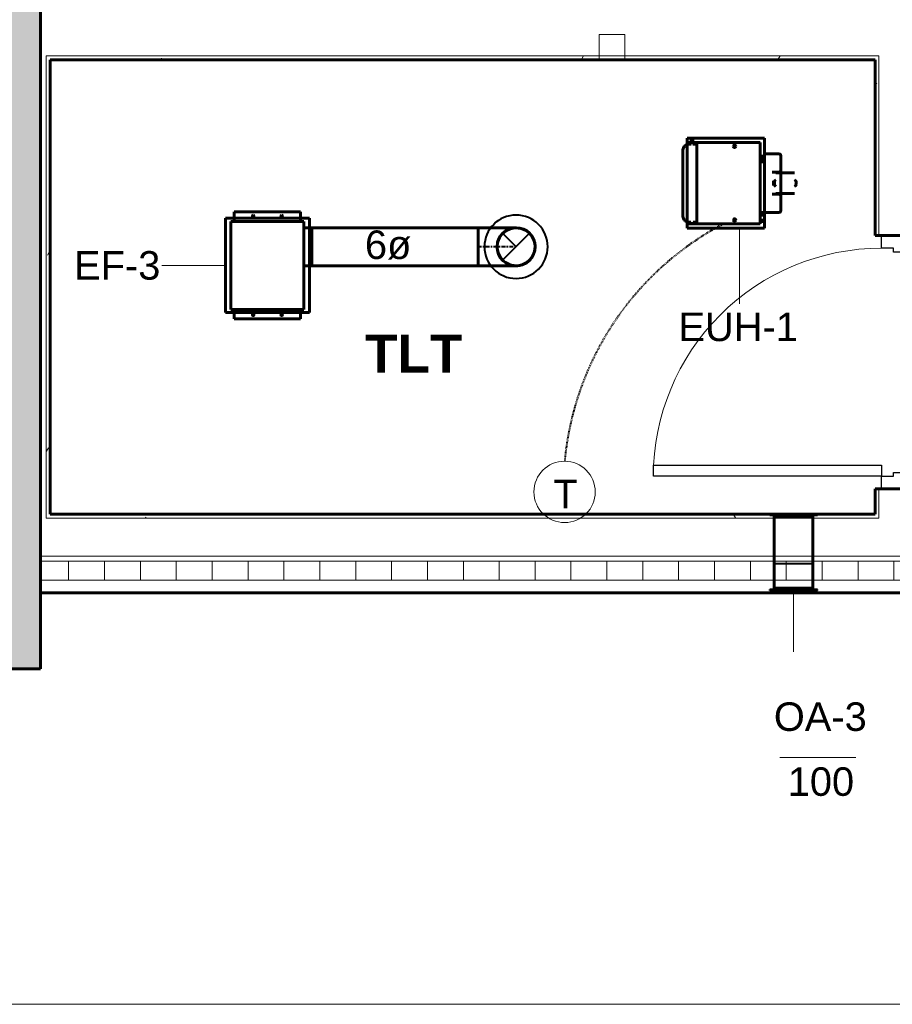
# Model space of a CAD drawing. Header units: inches. Extents: x -703 to 1762, y -443 to 551.
# Tile 6 of 15: x -166 to -29, y -65 to 91. Entities that reach past the tile are written whole.
import ezdxf

# ---------------------------------------------------------------- set-up
doc = ezdxf.new("R2010")
doc.units = ezdxf.units.IN
doc.header["$MEASUREMENT"] = 0
doc.linetypes.add('Center', pattern=[1.25, 0.25, -0.1875, 0.625, -0.1875])
doc.linetypes.add('Hidden 1_16_', pattern=[0.09375, 0.0625, -0.03125])
for name, color, linetype, lineweight in [('A-ANNO-NOTE', 131, 'Continuous', 9), ('A-AREA-IDEN', 2, 'Continuous', 9), ('A-DETL', 90, 'Continuous', 9), ('A-DOOR', 31, 'Continuous', 18), ('A-DOOR-FRAM', 31, 'Continuous', 30), ('A-WALL', 113, 'Continuous', 18), ('A-WALL-PATT', 111, 'Continuous', 60), ('G-ANNO-SYMB', 111, 'Continuous', 9), ('I-WALL', 2, 'Continuous', 18), ('L-SITE-WALL', 31, 'Continuous', 18), ('M-EQPM', 50, 'Continuous', 60), ('M-EQPM-IDEN', 50, 'Continuous', 9), ('M-HVAC-CDFF', 50, 'Continuous', 40), ('M-HVAC-CDFF-IDEN', 2, 'Continuous', 9), ('M-HVAC-DUCT', 70, 'Continuous', 60), ('M-HVAC-DUCT-ANNO', 70, 'Continuous', 40), ('M-HVAC-DUCT-CNTR', 70, 'Center', 40), ('M-HVAC-DUCT-IDEN', 70, 'Continuous', 9)]:
    doc.layers.add(name, color=color, linetype=linetype, lineweight=lineweight)
doc.styles.add('Arial', font='arial.ttf', dxfattribs={"height": 4.5})
doc.styles.add('Arial_B', font='arialbd.ttf', dxfattribs={"height": 6})
pattern_1 = [(0, (0, 0), (15.36, 3.84), [0.634, -10.886, 0.634, -10.886, -61.44]), (0, (0, 0), (15.36, 3.84), [-23.04, 0.634, -22.406, 0.634, -10.886, -26.88]), (0, (0, 0), (15.36, 3.84), [-57.6, 0.634, -7.046, 0.634, -18.566]), (120, (5.76, 1.92), (-11.00554, 11.38215), [0.634, -10.886, 0.634, -10.886, -61.44]), (120, (5.76, 1.92), (-11.00554, 11.38215), [-23.04, 0.634, -22.406, 0.634, -10.886, -26.88]), (120, (5.76, 1.92), (-11.00554, 11.38215), [-57.6, 0.634, -7.046, 0.634, -18.566]), (240, (7.68, 9.6), (-4.35446, -15.22215), [0.634, -10.886, 0.634, -10.886, -61.44]), (240, (7.68, 9.6), (-4.35446, -15.22215), [-23.04, 0.634, -22.406, 0.634, -10.886, -26.88]), (240, (7.68, 9.6), (-4.35446, -15.22215), [-57.6, 0.634, -7.046, 0.634, -18.566])]

# ---------------------------------------------------------------- blocks, each defined once
blk = doc.blocks.new('Door-Passage-Single-Flush - 36_ x 84_-580149-01_All_Mech_WORK')
at = {"layer": 'A-DOOR', "color": 50, "lineweight": 30}
for p, q in [((16.25, -2.875), (18, -2.875)), ((16.25, -38.875), (16.25, -2.875)), ((18, -2.875), (18, -38.875)), ((18, -38.875), (16.25, -38.875))]:
    blk.add_line(p, q, dxfattribs=at)
at = {"layer": 'A-DOOR', "color": 7, "lineweight": 9}
blk.add_arc((18, -2.875), 36, 180, 270, dxfattribs=at)
at = {"layer": 'A-DOOR-FRAM', "color": 50}
for p, q in [((-20, 2.875), (-18, 2.875)), ((-20, -2.875), (-20, 2.875)), ((-18, 2.875), (-18, 0.9375)), ((18, 2.875), (20, 2.875)), ((18, 0.9375), (18, 2.875)), ((20, 2.875), (20, -2.875)), ((-18, 0.9375), (-17.375, 0.9375)), ((-17.375, 0.9375), (-17.375, -0.9375)), ((17.375, 0.9375), (18, 0.9375)), ((17.375, -0.9375), (17.375, 0.9375)), ((-18, -0.9375), (-18, -2.875)), ((-17.375, -0.9375), (-18, -0.9375)), ((18, -0.9375), (17.375, -0.9375)), ((18, -2.875), (18, -0.9375)), ((-18, -2.875), (-20, -2.875)), ((20, -2.875), (18, -2.875))]:
    blk.add_line(p, q, dxfattribs=at)
blk = doc.blocks.new('ANG M_I Facility_HOST_REVISED_07082024_rvt-1-01_All_Mech_WORK')
at = {"layer": 'A-WALL-PATT', "lineweight": 9}
h = blk.add_hatch(dxfattribs=at)
h.set_pattern_fill('FP_1', style=0, pattern_type=2)
h.set_pattern_definition([(50, (0, 0), (13.77135, -1.20496), [1.44, -15.84]), (355, (0, 0), (-2.66442, 14.44218), [1.152, -12.672]), (100.451, (1.148, -0.1), (11.10708, 13.23737), [1.224, -13.462]), (46.184, (0, 3.84), (20.4913, -3.17785), [2.16, -23.76]), (96.636, (1.708, 3.575), (17.9459, 18.70315), [1.836, -20.193]), (351.184, (0, 3.84), (17.9454, 18.7026), [1.728, -19.008]), (21, (1.92, 2.88), (11.46052, -7.73037), [1.44, -15.84]), (326, (1.92, 2.88), (4.67135, 13.92315), [1.152, -12.672]), (71.451, (2.875, 2.236), (16.13207, 6.19284), [1.224, -13.462]), (37.5, (0, 0), (0.233123, 6.39175), [0.634, -11.885, 0.634, -12.23, -12.72]), (37.5, (0, 0), (0.233123, 6.39175), [-25.382, 0.634, -12.086]), (7.5, (0, 0), (5.05073, 7.57304), [0.634, -6.701, 0.634, -11.597, -4.848]), (7.5, (0, 0), (5.05073, 7.57304), [-19.565, 0.634, -4.214]), (327.5, (-4.282, 0), (10.24958, -0.43289), [0.634, -4.166, 0.634, -14.342, -19.872]), (327.5, (-4.282, 0), (10.24958, -0.43289), [-19.776, 0.634, -19.238]), (317.5, (-6.202, 0), (11.19739, 1.92214), [0.634, -5.606, 0.634, -9.312, -14.112]), (317.5, (-6.202, 0), (11.19739, 1.92214), [-16.186, 0.634, -13.478])])
h.paths.add_polyline_path([(-163.06, -11.66), (-183.06, -11.66), (-183.06, 468.34), (-163.06, 468.34)])
h = blk.add_hatch(dxfattribs=at)
h.set_pattern_fill('FP_2', style=0, pattern_type=2)
h.set_pattern_definition(pattern_1)
h.paths.add_polyline_path([(-31.31, 85.09), (-30.69, 85.09), (-30.69, 56.71), (-31.31, 56.71), (-31.31, 84.46)])
h.paths.add_polyline_path([(-30.69, 16.71), (-30.69, 12.71), (-31.31, 12.71), (-31.31, 16.71)])
h.paths.add_polyline_path([(-31.31, 93.09), (-31.31, 93.71), (-31.31, 135.03), (-30.69, 135.65), (-30.69, 134.77), (-30.69, 93.09)])
h = blk.add_hatch(dxfattribs=at)
h.set_pattern_fill('FP_2', style=0, pattern_type=2)
h.set_pattern_definition(pattern_1)
h.paths.add_polyline_path([(-162.19, 85.09), (-31.31, 85.09), (-31.31, 84.46), (-161.56, 84.46), (-162.19, 84.46)])
h = blk.add_hatch(dxfattribs=at)
h.set_pattern_fill('FP_2', style=0, pattern_type=2)
h.set_pattern_definition(pattern_1)
h.paths.add_polyline_path([(-162.19, 12.71), (-162.19, 84.46), (-161.56, 84.46), (-161.56, 12.71)])
h = blk.add_hatch(dxfattribs=at)
h.set_pattern_fill('FP_2', style=0, pattern_type=2)
h.set_pattern_definition(pattern_1)
h.paths.add_polyline_path([(54.56, 12.71), (55.19, 12.71), (90.94, 12.71), (90.94, 12.09), (54.56, 12.09)])
h.paths.add_polyline_path([(-24.69, 12.71), (-24.06, 12.71), (-2.06, 12.71), (-2.06, 12.09), (-24.69, 12.09)])
h.paths.add_polyline_path([(-30.69, 12.71), (-30.69, 12.09), (-162.19, 12.09), (-162.19, 12.71), (-161.56, 12.71), (-31.31, 12.71)])
h.paths.add_polyline_path([(48.56, 12.71), (48.56, 12.09), (43.94, 12.09), (43.94, 12.71), (47.94, 12.71)])
h.paths.add_polyline_path([(144.94, 12.09), (130.94, 12.09), (130.94, 12.71), (144.94, 12.71)])
h = blk.add_hatch(dxfattribs=at)
h.set_pattern_fill('FP_3', style=0, pattern_type=2)
h.set_pattern_definition([(0, (0, 0), (0, 5.666), []), (90, (0, 0), (-5.666, 3e-16), [])])
h.paths.add_polyline_path([(144.94, 2.34), (130.94, 2.34), (130.94, 5.34), (144.94, 5.34)])
h.paths.add_polyline_path([(90.94, 2.34), (43.94, 2.34), (43.94, 5.34), (90.94, 5.34)])
h.paths.add_polyline_path([(-2.06, 2.34), (-163.06, 2.34), (-163.06, 5.34), (-2.06, 5.34)])
at = {"layer": 'A-WALL', "color": 10}
for p, q in [((-31.31, 85.09), (-162.19, 85.09)), ((-162.19, 85.09), (-162.19, 84.46)), ((-162.19, 12.71), (-162.19, 84.46)), ((-31.31, 85.09), (-30.69, 85.09)), ((-30.69, 85.09), (-30.69, 56.71)), ((-30.69, 16.71), (-30.69, 12.71)), ((-162.19, 12.71), (-162.19, 12.09)), ((-30.69, 12.71), (-30.69, 12.09)), ((-30.69, 12.09), (-162.19, 12.09)), ((-2.06, 6.09), (-163.06, 6.09)), ((-2.06, 5.34), (-163.06, 5.34)), ((-2.06, 2.34), (-163.06, 2.34)), ((-163.06, 0.34), (-163.06, 0.34))]:
    blk.add_line(p, q, dxfattribs=at)
at = {"layer": 'A-WALL', "color": 250, "lineweight": 60}
for p, q in [((-163.06, 12.71), (-163.06, 12.09)), ((-31.31, 12.71), (-161.56, 12.71)), ((-163.06, 12.09), (-163.06, 0.34)), ((-163.06, 0.34), (-2.06, 0.34))]:
    blk.add_line(p, q, dxfattribs=at)
at = {"layer": 'I-WALL', "color": 250, "lineweight": 60}
for p, q in [((-163.06, 93.71), (-163.06, 85.09)), ((-163.06, 85.09), (-163.06, 84.46)), ((-163.06, 84.46), (-163.06, 12.71)), ((-161.56, 84.46), (-31.31, 84.46)), ((-161.56, 12.71), (-161.56, 84.46)), ((-31.31, 84.46), (-31.31, 56.71)), ((-31.31, 56.71), (-24.06, 56.71)), ((-24.06, 16.71), (-31.31, 16.71)), ((-31.31, 16.71), (-31.31, 12.71))]:
    blk.add_line(p, q, dxfattribs=at)
at = {"layer": 'I-WALL', "color": 10}
for p, q in [((-74.89, 88.46), (-74.89, 84.46)), ((-74.89, 88.46), (-74.89, 88.46)), ((-74.89, 88.46), (-70.83, 88.46)), ((-70.83, 88.46), (-70.83, 84.46)), ((-70.83, 88.46), (-70.83, 88.46)), ((-161.56, 84.46), (-161.56, 84.46)), ((-70.83, 84.46), (-74.89, 84.46)), ((-74.89, 84.46), (-74.89, 84.46)), ((-70.83, 84.46), (-70.83, 84.46)), ((-31.31, 84.46), (-31.31, 84.46)), ((-31.31, 56.71), (-31.31, 56.71)), ((-31.31, 16.71), (-31.31, 16.71)), ((-161.56, 12.71), (-161.56, 12.71)), ((-31.31, 12.71), (-31.31, 12.71))]:
    blk.add_line(p, q, dxfattribs=at)
at = {"layer": 'L-SITE-WALL', "color": 250, "lineweight": 60}
for p, q in [((-163.06, -11.66), (-163.06, 468.34)), ((-183.06, -11.66), (-163.06, -11.66))]:
    blk.add_line(p, q, dxfattribs=at)
at = {"layer": 'L-SITE-WALL', "color": 10}
blk.add_line((-163.06, -11.66), (-163.06, -11.66), dxfattribs=at)
at = {"layer": 'A-DOOR', "color": 10, "lineweight": 18, "rotation": 269.9999999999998}
blk.add_blockref('Door-Passage-Single-Flush - 36_ x 84_-580149-01_All_Mech_WORK', (-27.44, 36.71), dxfattribs=at)
blk = doc.blocks.new('Modine-Horizontal_Unit_Heater-HER-All_Models - HER  30-50-2912695-01_All_Mech_WORK')
at = {"layer": 'M-EQPM'}
for p, q in [((5.48, 4.73), (5.48, 1.8)), ((7.13, 4.73), (7.13, 4.73)), ((7.13, 4.73), (7.13, 4.73)), ((7.13, 4.73), (7.13, 4.73)), ((7.13, 4.73), (7.13, 4.73)), ((8.78, 1.8), (8.78, 4.73)), ((2.51, 2.3), (2.51, 0)), ((2.79, 2.59), (2.8, 2.59)), ((5.39, 2.29), (5.39, 1.19)), ((7.13, 2.59), (7.13, 2.59)), ((7.13, 2.59), (7.13, 2.59)), ((7.13, 2.59), (7.13, 2.59)), ((7.13, 2.59), (7.13, 2.59)), ((7.13, 1.8), (7.13, 1.8)), ((7.13, 1.8), (7.13, 1.8)), ((7.13, 1.8), (7.13, 1.8)), ((7.13, 1.8), (7.13, 1.8)), ((8.86, 1.19), (8.86, 2.29)), ((11.45, 2.59), (11.46, 2.59)), ((11.74, 0), (11.74, 2.3)), ((6.97, 1.55), (6.97, 1.19)), ((7.13, 1.55), (7.13, 1.55)), ((7.13, 1.55), (7.13, 1.55)), ((7.13, 1.19), (7.13, 1.19)), ((7.13, 1.19), (7.13, 1.19)), ((7.13, 1.19), (7.13, 1.19)), ((7.13, 1.19), (7.13, 1.19)), ((7.29, 1.19), (7.29, 1.55)), ((14.25, 0), (0, 0)), ((0, 0), (0, -12.25)), ((0, -12.25), (0, 0)), ((0, 0), (14.25, 0)), ((0, 0), (0, 0)), ((13.55, -0.7), (0.7, -0.7)), ((0.7, -0.7), (0.7, -0.7)), ((0.7, -0.7), (13.55, -0.7)), ((0.7, -12.25), (0.7, -0.7)), ((0.7, -12.25), (0.7, -0.7)), ((2.63, 0), (2.63, -0.25)), ((2.63, 0), (3.99, 0)), ((3.99, 0), (2.63, 0)), ((2.63, -0.25), (3.99, -0.25)), ((3.99, -0.25), (2.63, -0.25)), ((3.99, -0.25), (3.99, 0)), ((7.13, 0), (7.13, 0)), ((7.13, 0), (7.13, 0)), ((11.52, 0), (11.52, -0.25)), ((11.52, 0), (12.39, 0)), ((12.39, 0), (11.52, 0)), ((11.52, -0.25), (12.39, -0.25)), ((12.39, -0.25), (11.52, -0.25)), ((12.39, -0.25), (12.39, 0)), ((12.77, 0), (12.77, -0.25)), ((12.77, 0), (13.41, 0)), ((13.41, 0), (12.77, 0)), ((12.77, -0.25), (13.41, -0.25)), ((13.41, -0.25), (12.77, -0.25)), ((13.41, -0.25), (13.41, 0)), ((13.55, -0.7), (13.55, -0.7)), ((13.55, -0.7), (13.55, -12.25)), ((13.55, -12.25), (13.55, -0.7)), ((14.25, -12.25), (14.25, 0)), ((14.25, 0), (14.25, -12.25)), ((14.25, 0), (14.25, 0)), ((0.99, -10.72), (0.99, -10.71)), ((0.99, -10.71), (13.27, -10.71)), ((0.99, -10.71), (0.99, -11.23)), ((0.99, -10.72), (0.99, -10.71)), ((0.99, -10.71), (13.27, -10.71)), ((0.99, -10.71), (0.99, -11.23)), ((0.99, -10.72), (0.99, -10.71)), ((0.99, -10.71), (13.27, -10.71)), ((0.99, -10.71), (0.99, -11.23)), ((0.99, -10.72), (0.99, -10.71)), ((0.99, -10.71), (13.27, -10.71)), ((0.99, -10.71), (0.99, -11.23)), ((0.99, -11.23), (0.99, -10.72)), ((0.99, -10.72), (13.27, -10.72)), ((0.99, -11.23), (0.99, -10.72)), ((0.99, -10.72), (13.27, -10.72)), ((0.99, -11.23), (0.99, -10.72)), ((0.99, -10.72), (13.27, -10.72)), ((0.99, -11.23), (0.99, -10.72)), ((0.99, -10.72), (13.27, -10.72)), ((13.27, -10.71), (13.27, -10.72)), ((13.27, -11.23), (13.27, -10.71)), ((13.27, -10.71), (13.27, -10.72)), ((13.27, -11.23), (13.27, -10.71)), ((13.27, -10.71), (13.27, -10.72)), ((13.27, -11.23), (13.27, -10.71)), ((13.27, -10.71), (13.27, -10.72)), ((13.27, -11.23), (13.27, -10.71)), ((13.27, -10.72), (13.27, -11.23)), ((13.27, -10.72), (13.27, -11.23)), ((13.27, -10.72), (13.27, -11.23)), ((13.27, -10.72), (13.27, -11.23)), ((0, -12.25), (14.25, -12.25)), ((14.25, -12.25), (0, -12.25)), ((0, -12.25), (0, -12.25)), ((0.31, -11.34), (0.31, -11.6)), ((0.31, -11.6), (0.31, -11.34)), ((0.31, -11.34), (0.31, -11.34)), ((0.99, -11.34), (0.31, -11.34)), ((0.31, -11.34), (0.99, -11.34)), ((0.31, -11.34), (0.31, -11.6)), ((0.31, -11.6), (0.31, -11.34)), ((0.31, -11.34), (0.31, -11.34)), ((0.99, -11.34), (0.31, -11.34)), ((0.31, -11.34), (0.99, -11.34)), ((0.31, -11.34), (0.31, -11.6)), ((0.31, -11.6), (0.31, -11.34)), ((0.31, -11.34), (0.31, -11.34)), ((0.99, -11.34), (0.31, -11.34)), ((0.31, -11.34), (0.99, -11.34)), ((0.31, -11.34), (0.31, -11.6)), ((0.31, -11.6), (0.31, -11.34)), ((0.31, -11.34), (0.31, -11.34)), ((0.99, -11.34), (0.31, -11.34)), ((0.31, -11.34), (0.99, -11.34)), ((0.31, -11.6), (0.31, -11.6)), ((0.31, -11.6), (0.99, -11.6)), ((0.99, -11.6), (0.31, -11.6)), ((0.31, -11.6), (0.31, -11.6)), ((0.31, -11.6), (0.99, -11.6)), ((0.99, -11.6), (0.31, -11.6)), ((0.31, -11.6), (0.31, -11.6)), ((0.31, -11.6), (0.99, -11.6)), ((0.99, -11.6), (0.31, -11.6)), ((0.31, -11.6), (0.31, -11.6)), ((0.31, -11.6), (0.99, -11.6)), ((0.99, -11.6), (0.31, -11.6)), ((0.7, -12.25), (13.55, -12.25)), ((13.55, -12.25), (0.7, -12.25)), ((0.7, -12.25), (0.7, -12.25)), ((0.99, -11.23), (0.99, -11.34)), ((0.99, -11.34), (0.99, -11.23)), ((0.99, -11.23), (0.99, -11.34)), ((0.99, -11.34), (0.99, -11.23)), ((0.99, -11.23), (0.99, -11.34)), ((0.99, -11.34), (0.99, -11.23)), ((0.99, -11.23), (0.99, -11.34)), ((0.99, -11.34), (0.99, -11.23)), ((0.99, -11.34), (0.99, -11.34)), ((0.99, -11.34), (0.99, -11.34)), ((0.99, -11.34), (0.99, -11.34)), ((0.99, -11.34), (0.99, -11.34)), ((0.99, -11.6), (0.99, -11.71)), ((0.99, -11.71), (0.99, -11.6)), ((0.99, -11.6), (0.99, -11.6)), ((0.99, -11.6), (0.99, -11.71)), ((0.99, -11.71), (0.99, -11.6)), ((0.99, -11.6), (0.99, -11.6)), ((0.99, -11.6), (0.99, -11.71)), ((0.99, -11.71), (0.99, -11.6)), ((0.99, -11.6), (0.99, -11.6)), ((0.99, -11.6), (0.99, -11.71)), ((0.99, -11.71), (0.99, -11.6)), ((0.99, -11.6), (0.99, -11.6)), ((0.99, -11.71), (0.99, -11.91)), ((0.99, -11.91), (0.99, -11.71)), ((0.99, -11.71), (0.99, -11.91)), ((0.99, -11.91), (0.99, -11.71)), ((0.99, -11.71), (0.99, -11.91)), ((0.99, -11.91), (0.99, -11.71)), ((0.99, -11.71), (0.99, -11.91)), ((0.99, -11.91), (0.99, -11.71)), ((13.27, -11.27), (13.27, -11.23)), ((13.27, -11.23), (13.27, -11.27)), ((13.27, -11.27), (13.27, -11.23)), ((13.27, -11.23), (13.27, -11.27)), ((13.27, -11.27), (13.27, -11.23)), ((13.27, -11.23), (13.27, -11.27)), ((13.27, -11.27), (13.27, -11.23)), ((13.27, -11.23), (13.27, -11.27)), ((13.52, -11.37), (13.27, -11.27)), ((13.27, -11.27), (13.52, -11.37)), ((13.27, -11.27), (13.27, -11.27)), ((13.52, -11.37), (13.27, -11.27)), ((13.27, -11.27), (13.52, -11.37)), ((13.27, -11.27), (13.27, -11.27)), ((13.52, -11.37), (13.27, -11.27)), ((13.27, -11.27), (13.52, -11.37)), ((13.27, -11.27), (13.27, -11.27)), ((13.52, -11.37), (13.27, -11.27)), ((13.27, -11.27), (13.52, -11.37)), ((13.27, -11.27), (13.27, -11.27)), ((13.27, -11.67), (13.52, -11.57)), ((13.52, -11.57), (13.27, -11.67)), ((13.27, -11.67), (13.52, -11.57)), ((13.52, -11.57), (13.27, -11.67)), ((13.27, -11.67), (13.52, -11.57)), ((13.52, -11.57), (13.27, -11.67)), ((13.27, -11.67), (13.52, -11.57)), ((13.52, -11.57), (13.27, -11.67)), ((13.27, -11.71), (13.27, -11.67)), ((13.27, -11.67), (13.27, -11.71)), ((13.27, -11.67), (13.27, -11.67)), ((13.27, -11.71), (13.27, -11.67)), ((13.27, -11.67), (13.27, -11.71)), ((13.27, -11.67), (13.27, -11.67)), ((13.27, -11.71), (13.27, -11.67)), ((13.27, -11.67), (13.27, -11.71)), ((13.27, -11.67), (13.27, -11.67)), ((13.27, -11.71), (13.27, -11.67)), ((13.27, -11.67), (13.27, -11.71)), ((13.27, -11.67), (13.27, -11.67)), ((13.27, -11.91), (13.27, -11.71)), ((13.27, -11.71), (13.27, -11.91)), ((13.27, -11.91), (13.27, -11.71)), ((13.27, -11.71), (13.27, -11.91)), ((13.27, -11.91), (13.27, -11.71)), ((13.27, -11.71), (13.27, -11.91)), ((13.27, -11.91), (13.27, -11.71)), ((13.27, -11.71), (13.27, -11.91)), ((13.52, -11.37), (13.52, -11.57)), ((13.52, -11.57), (13.52, -11.37)), ((13.52, -11.37), (13.52, -11.37)), ((13.52, -11.37), (13.52, -11.57)), ((13.52, -11.57), (13.52, -11.37)), ((13.52, -11.37), (13.52, -11.37)), ((13.52, -11.37), (13.52, -11.57)), ((13.52, -11.57), (13.52, -11.37)), ((13.52, -11.37), (13.52, -11.37)), ((13.52, -11.37), (13.52, -11.57)), ((13.52, -11.57), (13.52, -11.37)), ((13.52, -11.37), (13.52, -11.37)), ((13.52, -11.57), (13.52, -11.57)), ((13.52, -11.57), (13.52, -11.57)), ((13.52, -11.57), (13.52, -11.57)), ((13.52, -11.57), (13.52, -11.57)), ((13.55, -12.25), (13.55, -12.25)), ((14.25, -12.25), (14.25, -12.25)), ((1.99, -12.91), (1.99, -12.92)), ((1.99, -12.92), (1.99, -12.91)), ((1.99, -12.91), (12.27, -12.91)), ((1.99, -12.91), (1.99, -12.91)), ((1.99, -12.91), (1.99, -12.92)), ((1.99, -12.92), (1.99, -12.91)), ((1.99, -12.91), (12.27, -12.91)), ((1.99, -12.91), (1.99, -12.91)), ((1.99, -12.91), (1.99, -12.92)), ((1.99, -12.92), (1.99, -12.91)), ((1.99, -12.91), (12.27, -12.91)), ((1.99, -12.91), (1.99, -12.91)), ((1.99, -12.91), (1.99, -12.92)), ((1.99, -12.92), (1.99, -12.91)), ((1.99, -12.91), (12.27, -12.91)), ((1.99, -12.91), (1.99, -12.91)), ((1.99, -12.92), (12.27, -12.92)), ((1.99, -12.92), (12.27, -12.92)), ((1.99, -12.92), (12.27, -12.92)), ((1.99, -12.92), (12.27, -12.92)), ((12.27, -12.92), (12.27, -12.91)), ((12.27, -12.91), (12.27, -12.92)), ((12.27, -12.91), (12.27, -12.91)), ((12.27, -12.92), (12.27, -12.91)), ((12.27, -12.91), (12.27, -12.92)), ((12.27, -12.91), (12.27, -12.91)), ((12.27, -12.92), (12.27, -12.91)), ((12.27, -12.91), (12.27, -12.92)), ((12.27, -12.91), (12.27, -12.91)), ((12.27, -12.92), (12.27, -12.91)), ((12.27, -12.91), (12.27, -12.92)), ((12.27, -12.91), (12.27, -12.91))]:
    blk.add_line(p, q, dxfattribs=at)
at = {"layer": 'M-EQPM', "flags": 128}
for points in [[(6.62, 4.73), (6.75, 4.93), (6.93, 4.98)], [(6.93, 4.98), (7.01, 4.98), (7.13, 4.98)], [(7.13, 4.98), (6.96, 4.98), (6.93, 4.98)], [(7.32, 4.98), (7.24, 4.98), (7.13, 4.98)], [(7.13, 4.98), (7.29, 4.98), (7.32, 4.98)], [(7.32, 4.98), (7.54, 4.89), (7.63, 4.73)], [(2.51, 2.3), (2.6, 2.51), (2.79, 2.59)], [(2.79, 2.59), (2.89, 2.59), (3.16, 2.59), (3.61, 2.59), (4.21, 2.59), (4.93, 2.59), (5.75, 2.59), (6.63, 2.59), (7.13, 2.59)], [(7.13, 2.59), (6.23, 2.59), (5.37, 2.59), (4.59, 2.59), (3.92, 2.59), (3.39, 2.59), (3.02, 2.59), (2.82, 2.59), (2.79, 2.59)], [(5.14, 2.59), (5.33, 2.46), (5.39, 2.29)], [(6.93, 1.55), (6.71, 1.64), (6.62, 1.8)], [(11.46, 2.59), (11.36, 2.59), (11.09, 2.59), (10.64, 2.59), (10.04, 2.59), (9.32, 2.59), (8.5, 2.59), (7.62, 2.59), (7.13, 2.59)], [(7.13, 2.59), (8.02, 2.59), (8.88, 2.59), (9.66, 2.59), (10.33, 2.59), (10.86, 2.59), (11.23, 2.59), (11.43, 2.59), (11.46, 2.59)], [(7.63, 1.8), (7.5, 1.6), (7.33, 1.55)], [(8.86, 2.29), (8.95, 2.5), (9.11, 2.59)], [(11.46, 2.59), (11.66, 2.5), (11.74, 2.3)], [(6.93, 1.55), (7.01, 1.55), (7.13, 1.55)], [(7.13, 1.55), (6.96, 1.55), (6.93, 1.55)], [(7.33, 1.55), (7.24, 1.55), (7.13, 1.55)], [(7.13, 1.55), (7.29, 1.55), (7.33, 1.55)]]:
    blk.add_lwpolyline(points, dxfattribs=at)
at = {"layer": 'M-EQPM'}
for centre, radius, start, end in [((1.31, -4.75), 0.188, 90, 270), ((1.31, -4.75), 0.187, 90, 270), ((1.31, -4.75), 0.188, 270, 90), ((1.31, -4.75), 0.187, 270, 90), ((12.94, -4.75), 0.188, 90, 270), ((12.94, -4.75), 0.187, 90, 270), ((12.94, -4.75), 0.188, 270, 90), ((12.94, -4.75), 0.188, 270, 90)]:
    blk.add_arc(centre, radius, start, end, dxfattribs=at)
for points, knots in [([(0.99, -11.91), (0.99, -11.99), (1, -12.14), (1.1, -12.42), (1.28, -12.64), (1.46, -12.76), (1.53, -12.8), (1.58, -12.82), (1.65, -12.85), (1.73, -12.88), (1.84, -12.9), (1.93, -12.91), (1.99, -12.91)], [0, 0, 0, 0, 0.142857, 0.285714, 0.571429, 0.678571, 0.705357, 0.732143, 0.785714, 0.839286, 0.892857, 1, 1, 1, 1]), ([(1.99, -12.91), (1.91, -12.91), (1.79, -12.89), (1.65, -12.85), (1.51, -12.79), (1.35, -12.69), (1.17, -12.51), (1.05, -12.3), (1, -12.08), (0.99, -11.97), (0.99, -11.91)], [0, 0, 0, 0, 0.142857, 0.214286, 0.285714, 0.428571, 0.571429, 0.785714, 0.892857, 1, 1, 1, 1]), ([(0.99, -11.91), (0.99, -11.99), (1, -12.14), (1.1, -12.42), (1.28, -12.64), (1.46, -12.76), (1.53, -12.8), (1.58, -12.82), (1.65, -12.85), (1.73, -12.88), (1.84, -12.9), (1.93, -12.91), (1.99, -12.91)], [0, 0, 0, 0, 0.142857, 0.285714, 0.571429, 0.678571, 0.705357, 0.732143, 0.785714, 0.839286, 0.892857, 1, 1, 1, 1]), ([(1.99, -12.91), (1.91, -12.91), (1.79, -12.89), (1.65, -12.85), (1.51, -12.79), (1.35, -12.69), (1.17, -12.51), (1.05, -12.3), (1, -12.08), (0.99, -11.97), (0.99, -11.91)], [0, 0, 0, 0, 0.142857, 0.214286, 0.285714, 0.428571, 0.571429, 0.785714, 0.892857, 1, 1, 1, 1]), ([(0.99, -11.91), (0.99, -11.99), (1, -12.14), (1.1, -12.42), (1.28, -12.64), (1.46, -12.76), (1.53, -12.8), (1.58, -12.82), (1.65, -12.85), (1.73, -12.88), (1.84, -12.9), (1.93, -12.91), (1.99, -12.91)], [0, 0, 0, 0, 0.142857, 0.285714, 0.571429, 0.678571, 0.705357, 0.732143, 0.785714, 0.839286, 0.892857, 1, 1, 1, 1]), ([(1.99, -12.91), (1.91, -12.91), (1.79, -12.89), (1.65, -12.85), (1.51, -12.79), (1.35, -12.69), (1.17, -12.51), (1.05, -12.3), (1, -12.08), (0.99, -11.97), (0.99, -11.91)], [0, 0, 0, 0, 0.142857, 0.214286, 0.285714, 0.428571, 0.571429, 0.785714, 0.892857, 1, 1, 1, 1]), ([(0.99, -11.91), (0.99, -11.99), (1, -12.14), (1.1, -12.42), (1.28, -12.64), (1.46, -12.76), (1.53, -12.8), (1.58, -12.82), (1.65, -12.85), (1.73, -12.88), (1.84, -12.9), (1.93, -12.91), (1.99, -12.91)], [0, 0, 0, 0, 0.142857, 0.285714, 0.571429, 0.678571, 0.705357, 0.732143, 0.785714, 0.839286, 0.892857, 1, 1, 1, 1]), ([(1.99, -12.91), (1.91, -12.91), (1.79, -12.89), (1.65, -12.85), (1.51, -12.79), (1.35, -12.69), (1.17, -12.51), (1.05, -12.3), (1, -12.08), (0.99, -11.97), (0.99, -11.91)], [0, 0, 0, 0, 0.142857, 0.214286, 0.285714, 0.428571, 0.571429, 0.785714, 0.892857, 1, 1, 1, 1]), ([(12.27, -12.91), (12.34, -12.91), (12.46, -12.89), (12.6, -12.85), (12.74, -12.79), (12.9, -12.69), (13.08, -12.51), (13.23, -12.25), (13.26, -12.02), (13.27, -11.91)], [0, 0, 0, 0, 0.142857, 0.214286, 0.285714, 0.428571, 0.571429, 0.785714, 1, 1, 1, 1]), ([(13.27, -11.91), (13.26, -11.99), (13.25, -12.14), (13.15, -12.42), (12.97, -12.64), (12.79, -12.76), (12.72, -12.8), (12.67, -12.82), (12.6, -12.85), (12.52, -12.88), (12.41, -12.9), (12.32, -12.91), (12.27, -12.91)], [0, 0, 0, 0, 0.142857, 0.285714, 0.571429, 0.678571, 0.705357, 0.732143, 0.785714, 0.839286, 0.892857, 1, 1, 1, 1]), ([(12.27, -12.91), (12.34, -12.91), (12.46, -12.89), (12.6, -12.85), (12.74, -12.79), (12.9, -12.69), (13.08, -12.51), (13.23, -12.25), (13.26, -12.02), (13.27, -11.91)], [0, 0, 0, 0, 0.142857, 0.214286, 0.285714, 0.428571, 0.571429, 0.785714, 1, 1, 1, 1]), ([(13.27, -11.91), (13.26, -11.99), (13.25, -12.14), (13.15, -12.42), (12.97, -12.64), (12.79, -12.76), (12.72, -12.8), (12.67, -12.82), (12.6, -12.85), (12.52, -12.88), (12.41, -12.9), (12.32, -12.91), (12.27, -12.91)], [0, 0, 0, 0, 0.142857, 0.285714, 0.571429, 0.678571, 0.705357, 0.732143, 0.785714, 0.839286, 0.892857, 1, 1, 1, 1]), ([(12.27, -12.91), (12.34, -12.91), (12.46, -12.89), (12.6, -12.85), (12.74, -12.79), (12.9, -12.69), (13.08, -12.51), (13.23, -12.25), (13.26, -12.02), (13.27, -11.91)], [0, 0, 0, 0, 0.142857, 0.214286, 0.285714, 0.428571, 0.571429, 0.785714, 1, 1, 1, 1]), ([(13.27, -11.91), (13.26, -11.99), (13.25, -12.14), (13.15, -12.42), (12.97, -12.64), (12.79, -12.76), (12.72, -12.8), (12.67, -12.82), (12.6, -12.85), (12.52, -12.88), (12.41, -12.9), (12.32, -12.91), (12.27, -12.91)], [0, 0, 0, 0, 0.142857, 0.285714, 0.571429, 0.678571, 0.705357, 0.732143, 0.785714, 0.839286, 0.892857, 1, 1, 1, 1]), ([(12.27, -12.91), (12.34, -12.91), (12.46, -12.89), (12.6, -12.85), (12.74, -12.79), (12.9, -12.69), (13.08, -12.51), (13.23, -12.25), (13.26, -12.02), (13.27, -11.91)], [0, 0, 0, 0, 0.142857, 0.214286, 0.285714, 0.428571, 0.571429, 0.785714, 1, 1, 1, 1]), ([(13.27, -11.91), (13.26, -11.99), (13.25, -12.14), (13.15, -12.42), (12.97, -12.64), (12.79, -12.76), (12.72, -12.8), (12.67, -12.82), (12.6, -12.85), (12.52, -12.88), (12.41, -12.9), (12.32, -12.91), (12.27, -12.91)], [0, 0, 0, 0, 0.142857, 0.285714, 0.571429, 0.678571, 0.705357, 0.732143, 0.785714, 0.839286, 0.892857, 1, 1, 1, 1])]:
    blk.add_open_spline(points, degree=3, knots=knots, dxfattribs=at)
blk = doc.blocks.new('SP-B_LOD200_AllSizes - SP-B110-2901370-01_All_Mech_WORK')
at = {"layer": 'M-EQPM', "color": 30}
for p, q in [((-9.5, -4.53), (-9.5, 8.72)), ((-9.5, 8.72), (5.38, 8.72)), ((5.38, 8.72), (-9.5, 8.72)), ((-9.5, 8.72), (-9.5, -4.53)), ((-9.5, 8.72), (-9.5, 8.72)), ((4.88, 7.85), (-9, 7.85)), ((-9, 7.85), (-9, -3.65)), ((-9, -3.65), (-9, 7.85)), ((-9, 7.85), (4.88, 7.85)), ((-9, 7.85), (-9, 7.85)), ((4.88, -3.65), (4.88, 7.85)), ((4.88, 7.85), (4.88, -3.65)), ((4.88, 7.85), (4.88, 7.85)), ((5.38, 8.72), (5.38, -4.53)), ((5.38, -4.53), (5.38, 8.72)), ((5.38, 8.72), (5.38, 8.72)), ((-10.5, 7.35), (-10.5, 7.35)), ((-10.5, 7.35), (-9, 7.35)), ((-9, 7.35), (-10.5, 7.35)), ((-10.5, -3.15), (-10.5, 7.35)), ((-10.5, 7.35), (-10.5, -3.15)), ((-9, 7.35), (-9, 7.35)), ((-9, 7.35), (-9, -3.15)), ((-9, 7.35), (-9, -3.15)), ((6.38, 7.35), (4.88, 7.35)), ((4.88, 7.35), (4.88, 7.35)), ((4.88, 7.35), (6.38, 7.35)), ((4.88, 7.35), (4.88, -3.15)), ((4.88, 7.35), (4.88, -3.15)), ((6.38, 7.35), (6.38, 7.35)), ((6.38, -3.15), (6.38, 7.35)), ((6.38, 7.35), (6.38, -3.15)), ((-10.5, -3.15), (-9, -3.15)), ((-9, -3.15), (-10.5, -3.15)), ((-10.5, -3.15), (-10.5, -3.15)), ((5.38, -4.53), (-9.5, -4.53)), ((-9.5, -4.53), (5.38, -4.53)), ((-9.5, -4.53), (-9.5, -4.53)), ((-9, -3.15), (-9, -3.15)), ((-9, -3.65), (4.88, -3.65)), ((4.88, -3.65), (-9, -3.65)), ((-9, -3.65), (-9, -3.65)), ((-2.12, -3.65), (-2.12, -4.9)), ((-2.12, -3.65), (3.88, -3.65)), ((3.88, -3.65), (-2.12, -3.65)), ((3.88, -4.9), (3.88, -3.65)), ((6.38, -3.15), (4.88, -3.15)), ((4.88, -3.15), (4.88, -3.15)), ((4.88, -3.15), (6.38, -3.15)), ((4.88, -3.65), (4.88, -3.65)), ((5.38, -4.53), (5.38, -4.53)), ((6.38, -3.15), (6.38, -3.15)), ((-2.12, -4.9), (3.88, -4.9)), ((3.88, -4.9), (-2.12, -4.9))]:
    blk.add_line(p, q, dxfattribs=at)
for centre, start, end in [((-9.87, 4.35), 0, 180), ((-9.87, 4.35), 0, 180), ((-9.87, 4.35), 180, 360), ((-9.87, 4.35), 180, 360), ((5.75, 4.35), 0, 180), ((5.75, 4.35), 0, 180), ((5.75, 4.35), 180, 360), ((5.75, 4.35), 180, 360), ((-9.87, -0.15), 0, 180), ((-9.87, -0.15), 0, 180), ((-9.87, -0.15), 180, 360), ((-9.87, -0.15), 180, 360), ((5.75, -0.15), 0, 180), ((5.75, -0.15), 0, 180), ((5.75, -0.15), 180, 360), ((5.75, -0.15), 180, 360)]:
    blk.add_arc(centre, 0.125, start, end, dxfattribs=at)
blk = doc.blocks.new('6 in Generic Roof Cap - 6 in Generic Roof Cap-3080708-01_All_Mech_WORK')
at = {"layer": 'M-HVAC-CDFF', "color": 3}
for radius, start, end in [(5, 360, 180), (5, 0, 180), (3, 360, 180), (3, 0, 180), (5, 180, 360), (5, 180, 360), (3, 180, 360), (3, 180, 360)]:
    blk.add_arc((0, 0), radius, start, end, dxfattribs=at)
blk = doc.blocks.new('Round Elbow - 1 D-3075479-01_All_Mech_WORK')
at = {"layer": 'M-HVAC-DUCT', "color": 30}
for p, q in [((-93.99, 57.94), (-93.99, 54.94)), ((-93.99, 54.94), (-93.99, 57.94)), ((-93.99, 54.94), (-93.99, 51.94)), ((-93.99, 51.94), (-93.99, 54.94))]:
    blk.add_line(p, q, dxfattribs=at)
at = {"layer": 'M-HVAC-DUCT', "color": 30, "flags": 128}
for points in [[(-93.99, 57.94), (-92.93, 57.94), (-91.91, 57.94), (-90.95, 57.94), (-90.09, 57.94), (-89.35, 57.94), (-88.75, 57.94), (-88.32, 57.94), (-88.06, 57.94), (-87.99, 57.94)], [(-90.99, 54.94), (-90.9, 55.68), (-90.62, 56.38), (-90.18, 56.98), (-89.61, 57.46), (-88.94, 57.78), (-88.2, 57.93), (-87.99, 57.94)], [(-87.99, 57.94), (-87.25, 57.84), (-86.55, 57.57), (-85.94, 57.13), (-85.46, 56.56), (-85.14, 55.88), (-85, 55.15), (-84.99, 54.94)], [(-87.99, 51.94), (-88.73, 52.03), (-89.43, 52.3), (-90.03, 52.74), (-90.51, 53.32), (-90.84, 53.99), (-90.98, 54.73), (-90.99, 54.94)], [(-84.99, 54.94), (-85.08, 54.2), (-85.36, 53.5), (-85.79, 52.89), (-86.37, 52.41), (-87.04, 52.09), (-87.78, 51.95), (-87.99, 51.94)], [(-87.99, 51.94), (-88.08, 51.94), (-88.36, 51.94), (-88.81, 51.94), (-89.43, 51.94), (-90.18, 51.94), (-91.06, 51.94), (-92.03, 51.94), (-93.05, 51.94), (-93.99, 51.94)]]:
    blk.add_lwpolyline(points, dxfattribs=at)
at = {"layer": 'M-HVAC-DUCT', "color": 30}
for start, end in [(90, 180), (0, 90), (180, 270), (270, 360)]:
    blk.add_arc((-87.99, 54.94), 3, start, end, dxfattribs=at)
blk = doc.blocks.new('Louver - Storm Resistant - Standard-3237735-01_All_Mech_WORK')
at = {"layer": 'M-HVAC-CDFF'}
for p, q in [((-47.91, 12.71), (-40.41, 12.71)), ((-40.41, 12.71), (-47.91, 12.71)), ((-47.91, 12.71), (-47.91, 12.71)), ((-47.91, 12.71), (-47.91, 12.59)), ((-47.91, 12.59), (-47.91, 12.71)), ((-47.91, 12.59), (-47.91, 12.59)), ((-47.91, 12.59), (-40.41, 12.59)), ((-40.41, 12.59), (-47.91, 12.59)), ((-47.29, 12.59), (-41.04, 12.59)), ((-41.04, 12.59), (-47.29, 12.59)), ((-47.29, 12.59), (-47.29, 12.59)), ((-47.29, 12.59), (-47.29, 0.84)), ((-47.29, 0.84), (-47.29, 12.59)), ((-47.16, 12.71), (-47.16, 12.71)), ((-47.16, 12.71), (-41.16, 12.71)), ((-41.16, 12.71), (-47.16, 12.71)), ((-47.16, 12.71), (-47.16, 12.59)), ((-47.16, 12.59), (-47.16, 12.71)), ((-47.16, 12.59), (-47.16, 12.59)), ((-47.16, 12.59), (-41.16, 12.59)), ((-41.16, 12.59), (-47.16, 12.59)), ((-47.16, 12.59), (-47.16, 0.84)), ((-47.16, 0.84), (-47.16, 12.59)), ((-47.16, 12.59), (-41.16, 12.59)), ((-41.16, 12.59), (-47.16, 12.59)), ((-47.16, 12.59), (-47.16, 12.59)), ((-41.16, 12.71), (-41.16, 12.71)), ((-41.16, 12.59), (-41.16, 12.71)), ((-41.16, 12.59), (-41.16, 12.71)), ((-41.16, 12.59), (-41.16, 12.59)), ((-41.16, 0.84), (-41.16, 12.59)), ((-41.16, 0.84), (-41.16, 12.59)), ((-41.16, 12.59), (-41.16, 12.59)), ((-41.04, 12.59), (-41.04, 12.59)), ((-41.04, 0.84), (-41.04, 12.59)), ((-41.04, 0.84), (-41.04, 12.59)), ((-40.41, 12.71), (-40.41, 12.71)), ((-40.41, 12.59), (-40.41, 12.71)), ((-40.41, 12.59), (-40.41, 12.71)), ((-40.41, 12.59), (-40.41, 12.59)), ((-47.16, 12.43), (-47.16, 12.43)), ((-47.16, 12.43), (-47.16, 12.28)), ((-47.16, 12.39), (-47.16, 12.43)), ((-41.16, 12.43), (-47.16, 12.43)), ((-47.16, 12.43), (-41.16, 12.43)), ((-47.16, 12.43), (-47.16, 12.43)), ((-47.16, 12.43), (-47.16, 12.28)), ((-47.16, 12.39), (-47.16, 12.43)), ((-41.16, 12.43), (-47.16, 12.43)), ((-47.16, 12.43), (-41.16, 12.43)), ((-47.16, 12.43), (-47.16, 12.43)), ((-47.16, 12.43), (-47.16, 12.28)), ((-47.16, 12.39), (-47.16, 12.43)), ((-41.16, 12.43), (-47.16, 12.43)), ((-47.16, 12.43), (-41.16, 12.43)), ((-47.16, 12.43), (-47.16, 12.43)), ((-47.16, 12.43), (-47.16, 12.28)), ((-47.16, 12.39), (-47.16, 12.43)), ((-41.16, 12.43), (-47.16, 12.43)), ((-47.16, 12.43), (-41.16, 12.43)), ((-47.16, 12.29), (-47.16, 12.39)), ((-47.16, 12.39), (-47.16, 12.39)), ((-47.16, 12.39), (-41.16, 12.39)), ((-47.16, 12.39), (-41.16, 12.39)), ((-47.16, 12.29), (-47.16, 12.39)), ((-47.16, 12.39), (-47.16, 12.39)), ((-47.16, 12.39), (-41.16, 12.39)), ((-47.16, 12.39), (-41.16, 12.39)), ((-47.16, 12.29), (-47.16, 12.39)), ((-47.16, 12.39), (-47.16, 12.39)), ((-47.16, 12.39), (-41.16, 12.39)), ((-47.16, 12.39), (-41.16, 12.39)), ((-47.16, 12.29), (-47.16, 12.39)), ((-47.16, 12.39), (-47.16, 12.39)), ((-47.16, 12.39), (-41.16, 12.39)), ((-47.16, 12.39), (-41.16, 12.39)), ((-47.16, 4.95), (-47.16, 12.29)), ((-47.16, 12.29), (-41.16, 12.29)), ((-47.16, 4.95), (-47.16, 12.29)), ((-47.16, 12.29), (-41.16, 12.29)), ((-47.16, 4.95), (-47.16, 12.29)), ((-47.16, 12.29), (-41.16, 12.29)), ((-47.16, 4.95), (-47.16, 12.29)), ((-47.16, 12.29), (-41.16, 12.29)), ((-47.16, 12.28), (-47.16, 4.95)), ((-47.16, 12.28), (-41.16, 12.28)), ((-47.16, 12.28), (-47.16, 4.95)), ((-47.16, 12.28), (-41.16, 12.28)), ((-47.16, 12.28), (-47.16, 4.95)), ((-47.16, 12.28), (-41.16, 12.28)), ((-47.16, 12.28), (-47.16, 4.95)), ((-47.16, 12.28), (-41.16, 12.28)), ((-41.16, 12.43), (-41.16, 12.39)), ((-41.16, 12.28), (-41.16, 12.43)), ((-41.16, 12.43), (-41.16, 12.43)), ((-41.16, 12.43), (-41.16, 12.39)), ((-41.16, 12.28), (-41.16, 12.43)), ((-41.16, 12.43), (-41.16, 12.43)), ((-41.16, 12.43), (-41.16, 12.39)), ((-41.16, 12.28), (-41.16, 12.43)), ((-41.16, 12.43), (-41.16, 12.43)), ((-41.16, 12.43), (-41.16, 12.39)), ((-41.16, 12.28), (-41.16, 12.43)), ((-41.16, 12.43), (-41.16, 12.43)), ((-41.16, 12.39), (-41.16, 12.39)), ((-41.16, 12.39), (-41.16, 12.29)), ((-41.16, 12.39), (-41.16, 12.39)), ((-41.16, 12.39), (-41.16, 12.29)), ((-41.16, 12.39), (-41.16, 12.39)), ((-41.16, 12.39), (-41.16, 12.29)), ((-41.16, 12.39), (-41.16, 12.39)), ((-41.16, 12.39), (-41.16, 12.29)), ((-41.16, 12.29), (-41.16, 4.95)), ((-41.16, 12.29), (-41.16, 4.95)), ((-41.16, 12.29), (-41.16, 4.95)), ((-41.16, 12.29), (-41.16, 4.95)), ((-41.16, 4.95), (-41.16, 12.28)), ((-41.16, 4.95), (-41.16, 12.28)), ((-41.16, 4.95), (-41.16, 12.28)), ((-41.16, 4.95), (-41.16, 12.28)), ((-47.16, 4.95), (-47.16, 0.95)), ((-47.16, 0.93), (-47.16, 4.95)), ((-47.16, 4.95), (-41.16, 4.95)), ((-47.16, 4.95), (-41.16, 4.95)), ((-47.16, 4.95), (-47.16, 0.95)), ((-47.16, 0.93), (-47.16, 4.95)), ((-47.16, 4.95), (-41.16, 4.95)), ((-47.16, 4.95), (-41.16, 4.95)), ((-47.16, 4.95), (-47.16, 0.95)), ((-47.16, 0.93), (-47.16, 4.95)), ((-47.16, 4.95), (-41.16, 4.95)), ((-47.16, 4.95), (-41.16, 4.95)), ((-47.16, 4.95), (-47.16, 0.95)), ((-47.16, 0.93), (-47.16, 4.95)), ((-47.16, 4.95), (-41.16, 4.95)), ((-47.16, 4.95), (-41.16, 4.95)), ((-41.16, 4.95), (-41.16, 0.93)), ((-41.16, 0.95), (-41.16, 4.95)), ((-41.16, 4.95), (-41.16, 0.93)), ((-41.16, 0.95), (-41.16, 4.95)), ((-41.16, 4.95), (-41.16, 0.93)), ((-41.16, 0.95), (-41.16, 4.95)), ((-41.16, 4.95), (-41.16, 0.93)), ((-41.16, 0.95), (-41.16, 4.95)), ((-47.91, 0.84), (-40.41, 0.84)), ((-40.41, 0.84), (-47.91, 0.84)), ((-47.91, 0.84), (-47.91, 0.84)), ((-47.91, 0.84), (-47.91, 0.71)), ((-47.91, 0.71), (-47.91, 0.84)), ((-47.91, 0.71), (-47.91, 0.71)), ((-47.91, 0.71), (-40.41, 0.71)), ((-40.41, 0.71), (-47.91, 0.71)), ((-47.29, 0.84), (-47.29, 0.84)), ((-47.29, 0.84), (-41.04, 0.84)), ((-41.04, 0.84), (-47.29, 0.84)), ((-47.16, 1.14), (-47.16, 1.16)), ((-47.16, 1.16), (-47.16, 0.93)), ((-47.16, 1.16), (-41.16, 1.16)), ((-47.16, 1.14), (-47.16, 1.16)), ((-47.16, 1.16), (-47.16, 0.93)), ((-47.16, 1.16), (-41.16, 1.16)), ((-47.16, 1.14), (-47.16, 1.16)), ((-47.16, 1.16), (-47.16, 0.93)), ((-47.16, 1.16), (-41.16, 1.16)), ((-47.16, 1.14), (-47.16, 1.16)), ((-47.16, 1.16), (-47.16, 0.93)), ((-47.16, 1.16), (-41.16, 1.16)), ((-47.16, 0.95), (-47.16, 1.14)), ((-47.16, 1.14), (-41.16, 1.14)), ((-47.16, 0.95), (-47.16, 1.14)), ((-47.16, 1.14), (-41.16, 1.14)), ((-47.16, 0.95), (-47.16, 1.14)), ((-47.16, 1.14), (-41.16, 1.14)), ((-47.16, 0.95), (-47.16, 1.14)), ((-47.16, 1.14), (-41.16, 1.14)), ((-47.16, 0.95), (-47.16, 0.95)), ((-47.16, 0.95), (-41.16, 0.95)), ((-47.16, 0.95), (-41.16, 0.95)), ((-47.16, 0.95), (-47.16, 0.95)), ((-47.16, 0.95), (-41.16, 0.95)), ((-47.16, 0.95), (-41.16, 0.95)), ((-47.16, 0.95), (-47.16, 0.95)), ((-47.16, 0.95), (-41.16, 0.95)), ((-47.16, 0.95), (-41.16, 0.95)), ((-47.16, 0.95), (-47.16, 0.95)), ((-47.16, 0.95), (-41.16, 0.95)), ((-47.16, 0.95), (-41.16, 0.95)), ((-47.16, 0.93), (-47.16, 0.93)), ((-47.16, 0.93), (-41.16, 0.93)), ((-47.16, 0.93), (-41.16, 0.93)), ((-47.16, 0.93), (-47.16, 0.93)), ((-47.16, 0.93), (-41.16, 0.93)), ((-47.16, 0.93), (-41.16, 0.93)), ((-47.16, 0.93), (-47.16, 0.93)), ((-47.16, 0.93), (-41.16, 0.93)), ((-47.16, 0.93), (-41.16, 0.93)), ((-47.16, 0.93), (-47.16, 0.93)), ((-47.16, 0.93), (-41.16, 0.93)), ((-47.16, 0.93), (-41.16, 0.93)), ((-47.16, 0.84), (-41.16, 0.84)), ((-41.16, 0.84), (-47.16, 0.84)), ((-47.16, 0.84), (-47.16, 0.84)), ((-47.16, 0.84), (-47.16, 0.84)), ((-47.16, 0.84), (-41.16, 0.84)), ((-41.16, 0.84), (-47.16, 0.84)), ((-47.16, 0.84), (-47.16, 0.71)), ((-47.16, 0.71), (-47.16, 0.84)), ((-47.16, 0.71), (-41.16, 0.71)), ((-41.16, 0.71), (-47.16, 0.71)), ((-47.16, 0.71), (-47.16, 0.71)), ((-41.16, 0.93), (-41.16, 1.16)), ((-41.16, 1.16), (-41.16, 1.14)), ((-41.16, 0.93), (-41.16, 1.16)), ((-41.16, 1.16), (-41.16, 1.14)), ((-41.16, 0.93), (-41.16, 1.16)), ((-41.16, 1.16), (-41.16, 1.14)), ((-41.16, 0.93), (-41.16, 1.16)), ((-41.16, 1.16), (-41.16, 1.14)), ((-41.16, 1.14), (-41.16, 0.95)), ((-41.16, 1.14), (-41.16, 0.95)), ((-41.16, 1.14), (-41.16, 0.95)), ((-41.16, 1.14), (-41.16, 0.95)), ((-41.16, 0.95), (-41.16, 0.95)), ((-41.16, 0.95), (-41.16, 0.95)), ((-41.16, 0.95), (-41.16, 0.95)), ((-41.16, 0.95), (-41.16, 0.95)), ((-41.16, 0.93), (-41.16, 0.93)), ((-41.16, 0.93), (-41.16, 0.93)), ((-41.16, 0.93), (-41.16, 0.93)), ((-41.16, 0.93), (-41.16, 0.93)), ((-41.16, 0.84), (-41.16, 0.84)), ((-41.16, 0.84), (-41.16, 0.84)), ((-41.16, 0.71), (-41.16, 0.84)), ((-41.16, 0.71), (-41.16, 0.84)), ((-41.16, 0.71), (-41.16, 0.71)), ((-41.04, 0.84), (-41.04, 0.84)), ((-40.41, 0.84), (-40.41, 0.84)), ((-40.41, 0.71), (-40.41, 0.84)), ((-40.41, 0.71), (-40.41, 0.84)), ((-40.41, 0.71), (-40.41, 0.71))]:
    blk.add_line(p, q, dxfattribs=at)
blk = doc.blocks.new('Thermostat Annotation - Thermostat Annotation-2204458-01_All_Mech_WORK')
at = {"layer": 'A-ANNO-NOTE'}
blk.add_circle((0, 0.09375), 0.10084, dxfattribs=at)
blk = doc.blocks.new('Diffuser Tag - Diffuser Tag-3186226-01_All_Mech_WORK')
at = {"layer": 'M-HVAC-CDFF-IDEN'}
blk.add_line((0.4521, -0.3469), (0.2021, -0.3469), dxfattribs=at)

msp = doc.modelspace()

# ---------------------------------------------------------------- linework, layer by layer
at = {"layer": 'A-DETL', "linetype": 'Hidden 1_16_', "lineweight": 40}
msp.add_arc((-33.32, 16.73), 47.21, 117.6421, 174.7025, dxfattribs=at)
at = {"layer": 'G-ANNO-SYMB'}
msp.add_line((-171.7, -64.62), (159.28, -64.62), dxfattribs=at)
at = {"layer": 'M-EQPM-IDEN'}
for p, q in [((-52.72, 57.85), (-52.72, 45.92)), ((-133.89, 52), (-143.91, 52))]:
    msp.add_line(p, q, dxfattribs=at)
at = {"layer": 'M-HVAC-CDFF-IDEN'}
msp.add_line((-44.16, 0.71), (-44.16, -9.01), dxfattribs=at)
at = {"layer": 'M-HVAC-DUCT', "color": 30}
for p, q in [((-93.99, 57.94), (-120.26, 57.94)), ((-120.26, 51.94), (-120.26, 57.94)), ((-93.99, 51.94), (-93.99, 57.94)), ((-120.26, 51.94), (-93.99, 51.94))]:
    msp.add_line(p, q, dxfattribs=at)
at = {"layer": 'M-HVAC-DUCT-ANNO', "color": 3}
for p, q in [((-87.99, 54.94), (-90.11, 57.06)), ((-85.87, 57.06), (-90.11, 52.82))]:
    msp.add_line(p, q, dxfattribs=at)
for start, end in [(0, 180), (180, 360)]:
    msp.add_arc((-87.99, 54.94), 3, start, end, dxfattribs=at)
at = {"layer": 'M-HVAC-DUCT-CNTR', "color": 40}
msp.add_line((-87.99, 54.94), (-93.99, 54.94), dxfattribs=at)

# ---------------------------------------------------------------- block references
at = {"lineweight": 5}
msp.add_blockref('ANG M_I Facility_HOST_REVISED_07082024_rvt-1-01_All_Mech_WORK', (0, 0), dxfattribs=at)
at = {"layer": 'A-ANNO-NOTE', "xscale": 48, "yscale": 48, "zscale": 48}
msp.add_blockref('Thermostat Annotation - Thermostat Annotation-2204458-01_All_Mech_WORK', (-80.33, 11.75), dxfattribs=at)
at = {"layer": 'M-EQPM', "rotation": 269.9999999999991}
msp.add_blockref('Modine-Horizontal_Unit_Heater-HER-All_Models - HER  30-50-2912695-01_All_Mech_WORK', (-48.75, 72.1), dxfattribs=at)
at = {"layer": 'M-EQPM', "color": 30, "rotation": 89.9999999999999}
msp.add_blockref('SP-B_LOD200_AllSizes - SP-B110-2901370-01_All_Mech_WORK', (-125.16, 54.06), dxfattribs=at)
at = {"layer": 'M-HVAC-CDFF', "color": 3}
msp.add_blockref('6 in Generic Roof Cap - 6 in Generic Roof Cap-3080708-01_All_Mech_WORK', (-87.99, 54.94), dxfattribs=at)
at = {"layer": 'M-HVAC-CDFF'}
msp.add_blockref('Louver - Storm Resistant - Standard-3237735-01_All_Mech_WORK', (0, 0), dxfattribs=at)
at = {"layer": 'M-HVAC-CDFF-IDEN', "xscale": 47.99999999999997, "yscale": 47.99999999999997, "zscale": 47.99999999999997}
msp.add_blockref('Diffuser Tag - Diffuser Tag-3186226-01_All_Mech_WORK', (-56.04, -9.01), dxfattribs=at)
at = {"layer": 'M-HVAC-DUCT', "color": 30}
msp.add_blockref('Round Elbow - 1 D-3075479-01_All_Mech_WORK', (0, 0), dxfattribs=at)

# ---------------------------------------------------------------- texts
at = {"layer": 'A-ANNO-NOTE', "insert": (-82.11, 18.16), "char_height": 4.5, "width": 4.6965, "attachment_point": 1, "style": 'Arial'}
msp.add_mtext('T', dxfattribs=at)
at = {"layer": 'A-AREA-IDEN', "insert": (-111.83, 41.09), "char_height": 6, "width": 18.3315, "attachment_point": 1, "style": 'Arial_B'}
msp.add_mtext('TLT', dxfattribs=at)
at = {"layer": 'M-EQPM-IDEN', "char_height": 4.5, "attachment_point": 1, "style": 'Arial'}
for s, insert, width in [('EF-3', (-157.78, 54.25), 16.665), ('EUH-1', (-62.35, 44.55), 23.1795)]:
    msp.add_mtext(s, dxfattribs=dict(at, insert=insert, width=width))
at = {"layer": 'M-HVAC-CDFF-IDEN', "char_height": 4.5, "attachment_point": 1, "style": 'Arial'}
for s, insert, width in [('OA-3', (-47.29, -16.97), 18.0285), ('100', (-45.1, -27.22), 12.726)]:
    msp.add_mtext(s, dxfattribs=dict(at, insert=insert, width=width))
at = {"layer": 'M-HVAC-DUCT-IDEN', "insert": (-111.86, 57.51), "char_height": 4.5, "width": 8.9385, "attachment_point": 1, "style": 'Arial'}
msp.add_mtext('6ø', dxfattribs=at)

doc.saveas('drawing.dxf')
